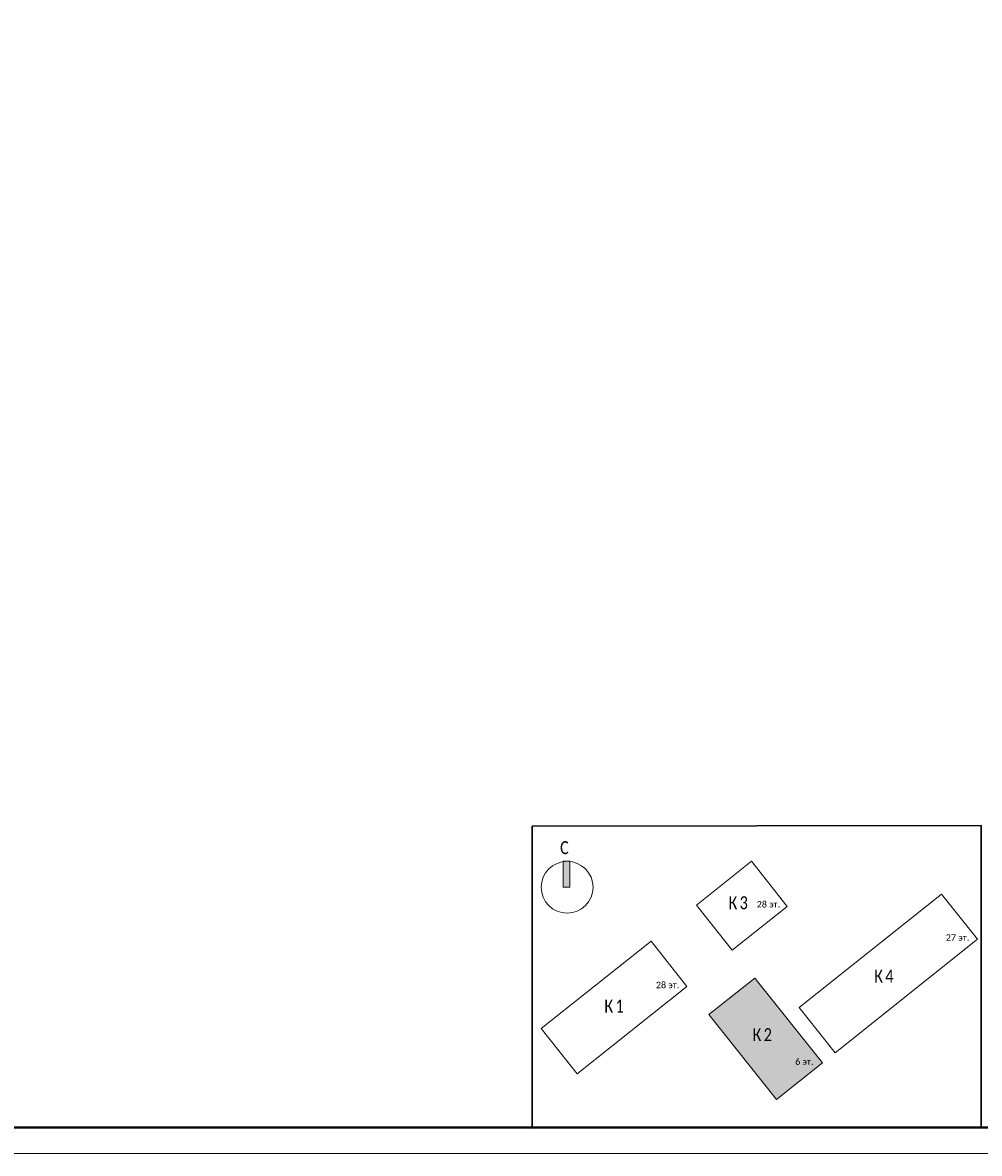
# Model space of a CAD drawing. Header units: millimetres. Extents: x 105028 to 874735, y -568483 to 191941.
# Tile 62 of 135: x 291245 to 309699, y 78334 to 100144. Entities that reach past the tile are written whole.
import ezdxf

# ---------------------------------------------------------------- set-up
doc = ezdxf.new("R2010")
doc.units = ezdxf.units.MM
doc.layers.get('Defpoints').update_dxf_attribs({"color": 252})
doc.layers.add('0_S_Grey_01', color=9, linetype='Continuous', lineweight=5, true_color=0x808080)
doc.layers.add('Типовые аннотации', color=252, linetype='Continuous', lineweight=5)
doc.layers.add('формат', color=250, linetype='Continuous')
doc.styles.add('Arial', font='arial.ttf', dxfattribs={"width": 0.9, "height": 699.9999999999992})
doc.styles.add('Calibri Light_10', font='calibril.ttf', dxfattribs={"height": 1})
doc.styles.add('Calibri Light_9', font='isocpeur.ttf', dxfattribs={"width": 0.8, "height": 2})

# ---------------------------------------------------------------- blocks, each defined once
blk = doc.blocks.new('*U56')
at = {"color": 0, "lineweight": 0}
blk.add_lwpolyline([(-420, -1.69149813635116e-14), (6.661338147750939e-14, 6.661338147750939e-14), (-1.377945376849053e-14, 594.0000000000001), (-420.0000000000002, 594.0000000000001)], close=True, dxfattribs=at)
at = {"lineweight": 40}
blk.add_lwpolyline([(-400, 4.999999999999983), (-4.999999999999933, 5.000000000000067), (-5.000000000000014, 589.0000000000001), (-400.0000000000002, 589.0000000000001)], close=True, dxfattribs=at)
at = {"style": 'Arial', "width": 0.9, "flags": 8}
blk.add_attdef('FORMAT', (-36.87188609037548, 1.257088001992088), '', height=2.8, dxfattribs=at)
blk = doc.blocks.new('0_AS_SLK8_BUG_2000 - 0_AS_SLK8_BUG_2000-4324643-Надземная часть_ Корпус 2_ План 1 этажа на отм_ -1_000_-1_500')
at = {"layer": 'Типовые аннотации'}
blk.add_hatch(color=256, dxfattribs=at).paths.add_polyline_path([(-64.89341031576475, 34.73339586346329), (-65.89341031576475, 34.73339586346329), (-65.89341031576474, 38.73339586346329), (-64.89341031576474, 38.73339586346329)])
at = {"layer": 'Типовые аннотации', "true_color": 0xc0c0c0}
blk.add_hatch(color=9, dxfattribs=at).paths.add_polyline_path([(-36.33025549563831, 20.72135777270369), (-25.9127260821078, 7.636989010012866), (-32.9927582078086, 2.000000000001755), (-43.4102876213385, 15.08436876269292)])
at = {"layer": '0_S_Grey_01'}
for p, q in [((-36.8660808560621, 38.73339586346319), (-45.35429616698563, 31.97523776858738)), ((-31.32252260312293, 31.77071233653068), (-36.8660808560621, 38.73339586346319)), ((-7.517170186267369, 33.65954697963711), (-29.50047435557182, 16.15685182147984)), ((-1.973611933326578, 26.69686345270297), (-7.517170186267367, 33.65954697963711)), ((-45.35429616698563, 31.97523776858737), (-39.81073791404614, 25.012554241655)), ((-39.81073791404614, 25.012554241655), (-31.32252260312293, 31.77071233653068)), ((-52.35609507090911, 26.40053658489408), (-69.29341031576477, 12.91536332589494)), ((-46.8125368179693, 19.4378530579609), (-52.35609507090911, 26.40053658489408)), ((-23.95691610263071, 9.194168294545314), (-1.973611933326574, 26.69686345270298)), ((-63.7498520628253, 5.952679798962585), (-46.8125368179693, 19.4378530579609)), ((-36.33025549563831, 20.72135777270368), (-43.4102876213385, 15.08436876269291)), ((-25.91272608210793, 7.636989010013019), (-36.33025549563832, 20.72135777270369)), ((-29.50047435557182, 16.15685182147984), (-23.95691610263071, 9.194168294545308)), ((-43.4102876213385, 15.08436876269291), (-32.99275820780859, 2.000000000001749)), ((-69.29341031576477, 12.91536332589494), (-63.7498520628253, 5.952679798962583)), ((-32.9927582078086, 2.000000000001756), (-25.91272608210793, 7.63698901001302))]:
    blk.add_line(p, q, dxfattribs=at)
at = {"layer": 'Типовые аннотации'}
for p, q in [((-64.89341031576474, 38.73339586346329), (-65.89341031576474, 38.73339586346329)), ((-65.89341031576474, 38.73339586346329), (-65.89341031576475, 34.73339586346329)), ((-64.89341031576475, 34.73339586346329), (-64.89341031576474, 38.73339586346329)), ((-65.89341031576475, 34.73339586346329), (-64.89341031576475, 34.73339586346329)), ((-36.3302554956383, 20.72135777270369), (-43.4102876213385, 15.08436876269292)), ((-25.9127260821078, 7.636989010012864), (-36.33025549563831, 20.72135777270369)), ((-43.4102876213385, 15.08436876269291), (-32.9927582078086, 2.000000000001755)), ((-32.9927582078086, 2.000000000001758), (-25.9127260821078, 7.636989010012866))]:
    blk.add_line(p, q, dxfattribs=at)
blk.add_circle((-65.29341031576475, 34.73339586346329), 3.999999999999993, dxfattribs=at)
at = {"layer": 'Типовые аннотации', "attachment_point": 1}
for s, insert, char_height, width, style in [('\\fCalibri Light|b0|i0|c204|p34|;C', (-66.37824129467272, 41.84007573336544), 2, 2.0843875, 'Calibri Light_9'), ('\\fCalibri Light|b0|i0|c204|p34|;К', (-36.69054182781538, 12.9809562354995), 2, 2.0843875, 'Calibri Light_9'), ('\\fCalibri Light|b0|i0|c204|p34|;2', (-34.97075016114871, 12.9809562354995), 2, 1.92405, 'Calibri Light_9'), ('6 ', (-30.11289359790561, 8.335616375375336), 1, 1.36286875, 'Calibri Light_10'), ('эт', (-28.98841443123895, 8.335616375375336), 1, 1.603375, 'Calibri Light_10'), ('\\fCalibri Light|b0|i0|c204|p34|;.', (-27.66549776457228, 8.335616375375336), 1, 0.4810125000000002, 'Calibri Light_10')]:
    blk.add_mtext(s, dxfattribs=dict(at, insert=insert, char_height=char_height, width=width, style=style))
at = {"layer": 'Типовые аннотации', "color": 8, "true_color": 0x808080, "attachment_point": 1}
for s, insert, char_height, width, style in [('\\fCalibri Light|b0|i0|c204|p34|;К', (-40.39984909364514, 33.33828071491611), 2, 2.0843875, 'Calibri Light_9'), ('\\fCalibri Light|b0|i0|c204|p34|;3', (-38.68005742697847, 33.33828071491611), 2, 1.92405, 'Calibri Light_9'), ('28 ', (-36.04619677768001, 32.60764187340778), 1, 2.32489375, 'Calibri Light_10'), ('эт', (-34.12796761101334, 32.60764187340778), 1, 1.603375, 'Calibri Light_10'), ('\\fCalibri Light|b0|i0|c204|p34|;.', (-32.80505094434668, 32.60764187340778), 1, 0.4810124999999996, 'Calibri Light_10'), ('27 ', (-6.864468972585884, 27.4772806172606), 1, 2.32489375, 'Calibri Light_10'), ('эт', (-4.946239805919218, 27.4772806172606), 1, 1.603375, 'Calibri Light_10'), ('\\fCalibri Light|b0|i0|c204|p34|;.', (-3.623323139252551, 27.4772806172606), 1, 0.4810124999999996, 'Calibri Light_10'), ('\\fCalibri Light|b0|i0|c204|p34|;К', (-17.92569001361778, 22.00657472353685), 2, 2.0843875, 'Calibri Light_9'), ('\\fCalibri Light|b0|i0|c204|p34|;4', (-16.20589834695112, 22.00657472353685), 2, 1.92405, 'Calibri Light_9'), ('28 ', (-51.60674181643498, 20.15287817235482), 1, 2.32489375, 'Calibri Light_10'), ('эт', (-49.68851264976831, 20.15287817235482), 1, 1.603375, 'Calibri Light_10'), ('\\fCalibri Light|b0|i0|c204|p34|;.', (-48.36559598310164, 20.15287817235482), 1, 0.4810124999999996, 'Calibri Light_10'), ('\\fCalibri Light|b0|i0|c204|p34|;К', (-59.55569245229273, 17.38921328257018), 2, 2.0843875, 'Calibri Light_9'), ('\\fCalibri Light|b0|i0|c204|p34|;1', (-57.83590078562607, 17.38921328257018), 2, 1.92405, 'Calibri Light_9'), ('\\fCalibri Light|b0|i0|c204|p34|;К', (-36.69054182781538, 12.9809562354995), 2, 2.0843875, 'Calibri Light_9'), ('\\fCalibri Light|b0|i0|c204|p34|;2', (-34.97075016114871, 12.9809562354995), 2, 1.92405, 'Calibri Light_9'), ('6 ', (-30.11289359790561, 8.335616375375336), 1, 1.36286875, 'Calibri Light_10'), ('эт', (-28.98841443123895, 8.335616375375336), 1, 1.603375, 'Calibri Light_10'), ('\\fCalibri Light|b0|i0|c204|p34|;.', (-27.66549776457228, 8.335616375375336), 1, 0.4810125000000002, 'Calibri Light_10')]:
    blk.add_mtext(s, dxfattribs=dict(at, insert=insert, char_height=char_height, width=width, style=style))

msp = doc.modelspace()

# ---------------------------------------------------------------- linework, layer by layer
at = {"layer": 'Defpoints', "color": 3, "lineweight": 30}
msp.add_lwpolyline([(301071.7403798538, 84644.92081882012), (309734.7403798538, 84655.92081882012), (309734.7403798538, 78833.92081882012), (301071.7403798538, 78822.92081882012)], close=True, dxfattribs=at)

# ---------------------------------------------------------------- block references
at = {"layer": 'Типовые аннотации', "xscale": 125, "yscale": 125, "zscale": 125}
msp.add_blockref('0_AS_SLK8_BUG_2000 - 0_AS_SLK8_BUG_2000-4324643-Надземная часть_ Корпус 2_ План 1 этажа на отм_ -1_000_-1_500', (309909.8441450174, 79125.78522030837), dxfattribs=at)
at = {"layer": 'формат', "xscale": 100, "yscale": 100, "zscale": 100}
msp.add_blockref('*U56', (328734.7403798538, 78333.92081882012), dxfattribs=at)

doc.saveas('drawing.dxf')
